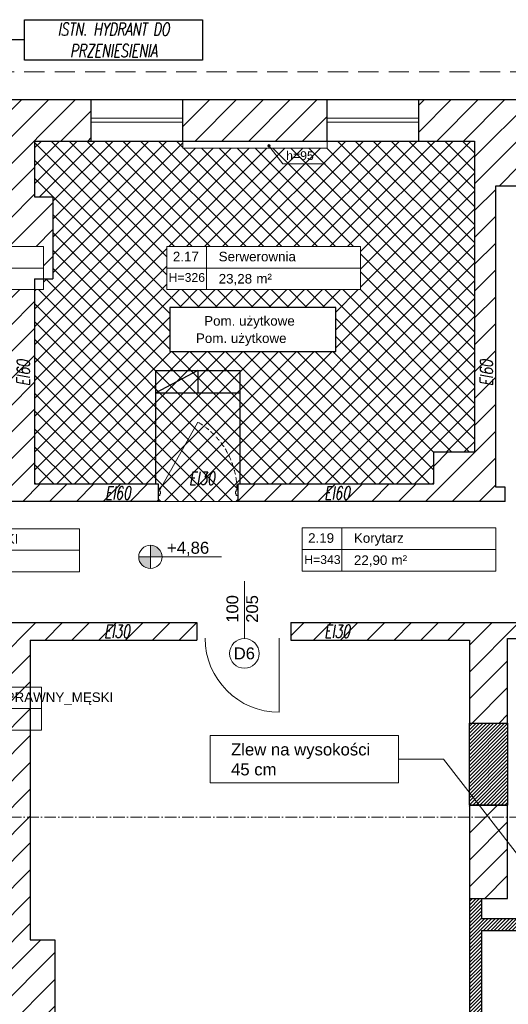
# Model space of a CAD drawing. Header units: millimetres. Extents: x 26866 to 1024070, y -428191 to 408885.
# Tile 54 of 248: x 196558 to 202689, y 287033 to 299382. Entities that reach past the tile are written whole.
import ezdxf

# ---------------------------------------------------------------- set-up
doc = ezdxf.new("R2010")
doc.units = ezdxf.units.MM
doc.header["$LTSCALE"] = 2
for name, pattern in [('ACAD_ISO10W100', [18, 12, -3, 0, -3]), ('HIDDEN', [9.525, 6.35, -3.175]), ('HIDDENX2', [19.05, 12.7, -6.35])]:
    doc.linetypes.add(name, pattern=pattern)
for name, color, linetype, lineweight in [('0_OPIS', 7, 'Continuous', 13), ('3DPLAN_A_DRZWI', 173, 'Continuous', 5), ('3DPLAN_A_OKNA', 153, 'Continuous', 5), ('3DPLAN_A_TABELKA POMIESZCZEŃ', 7, 'Continuous', 0), ('3DPLAN_A_WYSOKOŚCI ZMIANA', 144, 'HIDDENX2', 5), ('3DPLAN_K_PRÓG', 73, 'Continuous', 5), ('A_KRESKOWANIE', 9, 'Continuous', 0), ('A_STOL_OPIS', 55, 'Continuous', 5), ('A_TXT', 7, 'Continuous', 0), ('A_WYM_KOT', 161, 'Continuous', 0), ('A_ZESTAWIENIE STOLARKI', 3, 'Continuous', 15), ('Opisy', 7, 'Continuous', 13)]:
    doc.layers.add(name, color=color, linetype=linetype, lineweight=lineweight)
for name, color, linetype in [('3DPLAN_A_KRESKOWANIE 1', 253, 'Continuous'), ('3DPLAN_A_OPIS', 8, 'Continuous'), ('3DPLAN_A_POMIESZCZENIE NUMER', 100, 'Continuous'), ('3DPLAN_K_DZIAŁOWA NISKIE', 134, 'Continuous'), ('3DPLAN_K_NOŚNA', 7, 'Continuous'), ('3DPLAN_K_OBRYS WIDOK', 242, 'Continuous'), ('A_POMIESZCZENIE OPIS', 100, 'Continuous'), ('A_SCHODY', 6, 'Continuous')]:
    doc.layers.add(name, color=color, linetype=linetype)
doc.styles.add('ARIAL', font='arial.ttf')
doc.styles.add('J-ROMANS', font='ROMANS.SHX', dxfattribs={"width": 0.7, "oblique": 10})
doc.styles.add('TABEL1', font='txt')

# ---------------------------------------------------------------- blocks, each defined once
blk = doc.blocks.new('tabelka dla tp')
at = {"layer": '3DPLAN_A_TABELKA POMIESZCZEŃ'}
for p, q in [((49.7, 54), (49.7, 0)), ((0, 27), (243.1, 27))]:
    blk.add_line(p, q, dxfattribs=at)
blk.add_lwpolyline([(0, 54), (243.1, 54), (243.1, 0), (0, 0)], close=True, dxfattribs=at)
at = {"layer": '3DPLAN_A_POMIESZCZENIE NUMER', "color": 7, "style": 'ARIAL'}
blk.add_attdef('NUMER', (2.2, 35.4), '', height=12, dxfattribs=at)
at = {"layer": 'A_POMIESZCZENIE OPIS', "insert": (112.2, 19.8), "char_height": 12, "width": 36.412, "attachment_point": 1, "style": 'ARIAL'}
blk.add_mtext('{\\C7;m²}', dxfattribs=at)
at = {"layer": 'A_POMIESZCZENIE OPIS', "color": 7, "style": 'ARIAL'}
for tag, p in [('NAZWA', (51.7, 35.4)), ('POWIERZCHNIA', (51.1, 7.2))]:
    blk.add_attdef(tag, p, '', height=12, dxfattribs=at)
blk = doc.blocks.new('D 100')
at = {"layer": '3DPLAN_A_DRZWI', "lineweight": 20}
blk.add_line((2.1, 3.7), (50, 88.3), dxfattribs=at)
at = {"layer": '3DPLAN_A_DRZWI'}
for points in [[(0, 3.7), (2.1, 3.7), (2.1, 1.6), (3.1, 1.6), (3.1, -1.6), (2.1, -1.6), (2.1, -3.7), (0, -3.7), (0, 3.7)], [(100, 3.7), (97.9, 3.7), (97.9, 1.6), (96.9, 1.6), (96.9, -1.6), (97.9, -1.6), (97.9, -3.7), (100, -3.7), (100, 3.7)]]:
    blk.add_lwpolyline(points, dxfattribs=at)
at = {"layer": '3DPLAN_A_DRZWI', "linetype": 'HIDDEN', "ltscale": 0.5}
blk.add_arc((-0.5, 2.6), 99.5, 0.6326, 59.4855, dxfattribs=at)
blk = doc.blocks.new('II pietrooo')
at = {"layer": '3DPLAN_A_KRESKOWANIE 1'}
h = blk.add_hatch(dxfattribs=at)
h.set_pattern_fill('ANSI31', color=256, scale=7.5, style=0)
h.set_pattern_definition([(45, (25713.503, -37486.946), (-16.83798, 16.83798), [])])
h.paths.add_polyline_path([(28996.1, -35640), (29220.1, -35640), (29220.1, -35744), (29268.1, -35744), (29268.1, -35638), (29280.1, -35638), (29280.1, -35618), (28996.1, -35618)])
h.paths.add_polyline_path([(28878.1, -35618), (28627.1, -35618), (28627.1, -35638.7), (28681.5, -35638.7), (28681.5, -35640), (28878.1, -35640)])
h.paths.add_polyline_path([(28627.1, -35774.7), (28669.1, -35774.7), (28669.1, -35692.7), (28627.1, -35692.7)])
h.paths.add_polyline_path([(28558.7, -36657), (28739.1, -36657), (28739.1, -36571), (28671.1, -36571), (28671.1, -36518), (28657.1, -36518), (28657.1, -36236), (28700.1, -36236), (28700.1, -36016), (28669.1, -36016), (28669.1, -35828.7), (28627.1, -35828.7), (28627.1, -35865), (28626.1, -35886), (28626.1, -36572), (28558.7, -36572)])
h.paths.add_polyline_path([(29268.1, -35964), (29268.1, -35847), (29220.1, -35847), (29220.1, -35964)])
h.paths.add_polyline_path([(29503.5, -35638), (29503.5, -35618), (29460.1, -35618), (29460.1, -35600), (29450.1, -35600), (29450.1, -35618), (29383.1, -35618), (29383.1, -35638)])
h.paths.add_polyline_path([(28853.1, -36657), (29038.1, -36657), (29038.1, -36571), (28853.1, -36571)])
h.paths.add_polyline_path([(29151.1, -36657), (29338.1, -36657), (29338.1, -36571), (29270.1, -36571), (29270.1, -36518), (29220.1, -36518), (29220.1, -36571), (29151.1, -36571)])
h.paths.add_polyline_path([(29634.1, -36571), (29451.1, -36571), (29451.1, -36657), (29634.1, -36657)])
h.paths.add_polyline_path([(29935.1, -36571), (29869.1, -36571), (29869.1, -36518), (29822.1, -36518), (29822.1, -36571), (29747.1, -36571), (29747.1, -36657), (29935.1, -36657)])
h.paths.add_polyline_path([(30049.1, -36657), (30229.1, -36657), (30229.1, -36572), (30152.1, -36572), (30152.1, -35868), (30205.1, -35868), (30205.1, -35846), (30137.1, -35846), (30137.1, -36571), (30049.1, -36571)])
h.paths.add_polyline_path([(30416.1, -35967), (30444.1, -35967), (30444.1, -36519), (30416.1, -36519), (30416.1, -36572), (30344.1, -36572), (30344.1, -36657), (30525.1, -36657), (30525.1, -36569), (30491.1, -36569), (30491.1, -35961), (30561.1, -35961), (30561.1, -35942), (30464.1, -35942), (30464.1, -35846), (30308.1, -35846), (30308.1, -35868), (30416.1, -35868)])
h.paths.add_polyline_path([(30640.1, -36657), (30826.1, -36657), (30826.1, -36569), (30640.1, -36569)])
h.paths.add_polyline_path([(31069.1, -36128), (31069.1, -36517), (31041.1, -36517), (31041.1, -36569), (30941.1, -36569), (30941.1, -36657), (31677.5, -36657), (31677.5, -36350), (31638.1, -36350), (31638.1, -36497), (31585.1, -36497), (31585.1, -36562), (31092.1, -36562), (31092.1, -36128)])
h.paths.add_polyline_path([(31069.1, -35961), (30716.1, -35961), (30716.1, -35813), (30718.6, -35813), (30728.1, -35813), (30728.1, -35942), (31012.1, -35942), (31012.1, -35891), (31024.1, -35891), (31024.1, -35870), (31046.1, -35870), (31046.1, -35891), (31058.1, -35891), (31058.1, -35942), (31562.1, -35942), (31562.1, -35677), (31610.1, -35677), (31610.1, -35281), (31677.5, -35281), (31677.5, -36124), (31638.1, -36124), (31638.1, -35961), (31092.1, -35961), (31092.1, -36025), (31069.1, -36025)])
h.paths.add_polyline_path([(30708.3, -35857.5), (30708.3, -35812.4), (30740.7, -35812.4), (30740.7, -35857.5)], flags=9)
h.paths.add_polyline_path([(31062.1, -35694), (31062.1, -35618), (31015.1, -35618), (31015.1, -35694)])
h.paths.add_polyline_path([(31677.5, -35151), (31677.5, -34962), (30941.1, -34962), (30941.1, -35016), (31013.1, -35016), (31013.1, -35069), (31062.1, -35069), (31062.1, -35011), (31562.1, -35011), (31562.1, -35142), (31610.1, -35142), (31610.1, -35151)])
h.paths.add_polyline_path([(30826.1, -34962), (30640.1, -34962), (30640.1, -35016), (30826.1, -35016)])
h.paths.add_polyline_path([(30346.1, -35009), (30420.1, -35009), (30420.1, -35062), (30450.1, -35062), (30450.1, -35149), (30460.1, -35149), (30460.1, -35016), (30525.1, -35016), (30525.1, -34962), (30346.1, -34962)])
h.paths.add_polyline_path([(30231.1, -34962), (30056.1, -34962), (30056.1, -35009), (30231.1, -35009)])
h.paths.add_polyline_path([(29856.1, -35328), (29856.1, -35059), (29872.1, -35059), (29872.1, -35009), (29941.1, -35009), (29941.1, -34962), (29753.1, -34962), (29753.1, -35009), (29818.1, -35009), (29818.1, -35059), (29834.1, -35059), (29834.1, -35328)])
h.paths.add_polyline_path([(29460.1, -35480), (29460.1, -35466), (30247.1, -35466), (30247.1, -35441), (29856.1, -35441), (29856.1, -35428), (29834.1, -35428), (29834.1, -35441), (29556.1, -35441), (29556.1, -35009), (29638.1, -35009), (29638.1, -34962), (29461.1, -34962), (29461.1, -35016), (29547.1, -35016), (29547.1, -35448), (29368.1, -35448), (29368.1, -35466), (29450.1, -35466), (29450.1, -35480), (29452.1, -35480)])
h.paths.add_polyline_path([(29336.1, -34962), (29156.5, -34962), (29156.5, -35014), (29226.5, -35014), (29226.5, -35404), (29175.5, -35404), (29175.5, -35444), (28929.5, -35444), (28929.5, -35466), (29265.1, -35466), (29265.1, -35448), (29253.1, -35448), (29253.1, -35070), (29282.1, -35070), (29282.1, -35016), (29336.1, -35016)])
h.paths.add_polyline_path([(28860.5, -35014), (29041.5, -35014), (29041.5, -34962), (28860.5, -34962)])
h.paths.add_polyline_path([(28697.5, -35187), (28697.5, -35084), (28674.5, -35084), (28674.5, -35014), (28745.5, -35014), (28745.5, -34962), (28602.1, -34962), (28602.1, -35015), (28627.1, -35015), (28627.1, -35067), (28642.1, -35067), (28642.1, -35072), (28642.1, -35146.3), (28685.7, -35146.3), (28685.7, -35187)])
h.paths.add_polyline_path([(28642.1, -35353), (28635.1, -35353), (28635.1, -35438), (28643.1, -35438), (28643.1, -35466), (28829.5, -35466), (28829.5, -35444), (28674.5, -35444), (28674.5, -35200.3), (28642.1, -35200.3)])
h.paths.add_polyline_path([(28492.1, -35015), (28492.1, -34962), (28212, -34962), (28212, -34959), (28205.1, -34959), (28205.1, -35015)])
h.paths.add_polyline_path([(28062.1, -35183), (28062.1, -35072), (28072.1, -35072), (28072.1, -35015), (28081.1, -35015), (28081.1, -34918), (28086.1, -34918), (28086.1, -34914), (28069, -34914), (28069, -34944), (28074, -34944), (28074, -34959), (28062.5, -34959), (28062.5, -34962), (28026.6, -34962), (28026.6, -35180), (28027.1, -35180), (28027.1, -35183)])
h.paths.add_polyline_path([(27906.1, -35022), (27982.1, -35022), (27982.1, -35089), (27944.1, -35089), (27944.1, -35180), (28026.6, -35180), (28026.6, -34962), (27906.1, -34962)])
h.paths.add_polyline_path([(27791.1, -34962), (27617.1, -34962), (27617.1, -35022), (27791.1, -35022)])
h.paths.add_polyline_path([(27460.1, -35083), (27426.1, -35083), (27426.1, -35022), (27502.1, -35022), (27502.1, -34962), (26781.5, -34962), (26781.5, -35100), (26827.1, -35100), (26827.1, -35020), (27377.1, -35020), (27377.1, -35072), (27405.1, -35072), (27405.1, -35233), (27460.1, -35233)])
h.paths.add_polyline_path([(27405.1, -35492), (27426.1, -35492), (27426.1, -35323), (27405.1, -35323), (27405.1, -35332), (26827.1, -35332), (26827.1, -35275), (26781.5, -35275), (26781.5, -35409), (26826.1, -35409), (26826.1, -35352), (27405.1, -35352)])
h.paths.add_polyline_path([(26827.1, -36005), (26827.1, -35955), (27379.1, -35955), (27379.1, -35969), (27405.1, -35969), (27405.1, -35998), (27426.1, -35998), (27426.1, -35901), (27346.1, -35901), (27346.1, -35931), (26850.1, -35931), (26850.1, -35891), (26781.5, -35891), (26781.5, -36005)])
h.paths.add_polyline_path([(26993.7, -36573), (26827.1, -36573), (26827.1, -36503), (26881.1, -36503), (26881.1, -36349), (26827.1, -36349), (26827.1, -36275), (26781.5, -36275), (26781.5, -36657), (26993.7, -36657)])
h.paths.add_polyline_path([(27462.6, -36581), (27431.1, -36581), (27431.1, -36173), (27468.1, -36173), (27468.1, -36134), (27477.1, -36134), (27477.1, -36113), (27426.1, -36113), (27426.1, -36088), (27405.1, -36088), (27405.1, -36522), (27378.1, -36522), (27378.1, -36573), (27181.9, -36573), (27181.9, -36657), (27462.6, -36657)])
h.paths.add_polyline_path([(27415.6, -36075.1), (27432.1, -36075.1), (27432.1, -36095.1), (27415.6, -36095.1)], flags=9)
h.paths.add_polyline_path([(27804.1, -36578.9), (27739.1, -36578.9), (27739.1, -36043.9), (27716.1, -36043.9), (27716.1, -36113), (27580.1, -36113), (27580.1, -36134), (27717.1, -36134), (27717.1, -36581), (27577.6, -36581), (27577.6, -36657), (27804.1, -36657)])
h.paths.add_polyline_path([(28147.7, -36572), (28077.7, -36572), (28077.7, -36523), (28062.7, -36523), (28062.7, -36237), (28106.7, -36237), (28106.7, -36134), (28062.7, -36134), (28062.7, -36010), (28106.7, -36010), (28106.7, -35886), (28394.1, -35886), (28394.1, -35864), (28063.1, -35864), (28063.1, -35670), (28073.1, -35670), (28073.1, -35621), (28062.1, -35621), (28062.1, -35543), (28082.1, -35543), (28082.1, -35495), (28062.1, -35495), (28062.1, -35394), (28282.1, -35394), (28282.1, -35408), (28286.5, -35408), (28298.1, -35408), (28298.1, -35378), (28379.1, -35378), (28379.1, -35438), (28517.1, -35438), (28517.1, -35353), (28062.1, -35353), (28062.1, -35333), (28027.1, -35333), (28027.1, -35347), (28026.6, -35347), (28026.6, -36657), (28147.7, -36657)])
h.paths.add_polyline_path([(27990.1, -35853), (27968.1, -35853), (27968.1, -35869), (27697.3, -35869), (27697.3, -35888), (27716.1, -35888), (27716.1, -35906.3), (27737.7, -35906.3), (27737.7, -35953.9), (27739.1, -35953.9), (27739.1, -35885.9), (27985.1, -35885.9), (27985.1, -35971.9), (28001.1, -35971.9), (28001.1, -36038.9), (27936.1, -36038.9), (27936.1, -36242.9), (27999.1, -36242.9), (27999.1, -36501.9), (27972.1, -36501.9), (27972.1, -36578.9), (27919.1, -36578.9), (27919.1, -36657), (28026.6, -36657), (28026.6, -35347), (27730.1, -35347), (27730.1, -35371), (27990.1, -35371), (27990.1, -35559), (27950.1, -35559), (27950.1, -35615), (27920.1, -35615), (27920.1, -35714), (27990.1, -35714)])
h.paths.add_polyline_path([(27618.1, -35845), (27595.1, -35845), (27595.1, -35888), (27697.3, -35888), (27697.3, -35869), (27618.1, -35869)])
h.paths.add_polyline_path([(27618.1, -35668), (27611.1, -35668), (27611.1, -35639.5), (27595.1, -35639.5), (27595.1, -35742), (27618.1, -35742)])
h.paths.add_polyline_path([(27627.1, -35371), (27627.1, -35347), (27595.1, -35347), (27595.1, -35585.5), (27611.1, -35585.5), (27611.1, -35371)])
h.paths.add_polyline_path([(27611.1, -35585.5), (27595.1, -35585.5), (27595.1, -35612.5), (27611.1, -35612.5)])
h.paths.add_polyline_path([(27595.1, -35612.5), (27595.1, -35639.5), (27611.1, -35639.5), (27611.1, -35612.5)])
h.paths.add_polyline_path([(28681.5, -35638.7), (28627.1, -35638.7), (28627.1, -35665.7), (28669.1, -35665.7), (28669.1, -35640), (28681.5, -35640)])
h.paths.add_polyline_path([(28627.1, -35665.7), (28627.1, -35692.7), (28669.1, -35692.7), (28669.1, -35665.7)])
h.paths.add_polyline_path([(28669.1, -35774.7), (28627.1, -35774.7), (28627.1, -35801.7), (28669.1, -35801.7)])
h.paths.add_polyline_path([(28500.5, -35778.1), (28635.7, -35778.1), (28635.7, -35799.6), (28500.5, -35799.6)], flags=9)
h.paths.add_polyline_path([(28627.1, -35801.7), (28627.1, -35828.7), (28669.1, -35828.7), (28669.1, -35801.7)])
h.paths.add_polyline_path([(30458.6, -36145), (30476.6, -36145), (30476.6, -36165), (30458.6, -36165)], flags=24)
h.paths.add_polyline_path([(31264.9, -35935.3), (31310, -35935.3), (31310, -35967.7), (31264.9, -35967.7)], flags=24)
h.paths.add_polyline_path([(30822, -35935.3), (30867.1, -35935.3), (30867.1, -35967.7), (30822, -35967.7)], flags=24)
h.paths.add_polyline_path([(29703.8, -35437.8), (29748.9, -35437.8), (29748.9, -35470.2), (29703.8, -35470.2)], flags=24)
h.paths.add_polyline_path([(30025.6, -35437.8), (30070.7, -35437.8), (30070.7, -35470.2), (30025.6, -35470.2)], flags=24)
h.paths.add_polyline_path([(29534.6, -35263.9), (29534.6, -35218.8), (29567, -35218.8), (29567, -35263.9)], flags=24)
h.paths.add_polyline_path([(27335.8, -35645.7), (27389.6, -35645.7), (27389.6, -35678.1), (27335.8, -35678.1)], flags=24)
at = {"layer": '3DPLAN_A_OPIS', "lineweight": 0, "transparency": 33554687}
h = blk.add_hatch(dxfattribs=at)
h.set_pattern_fill('ANSI31', color=1)
h.paths.add_polyline_path([(29410.6, -35989), (29235.1, -35989), (29235.1, -35964), (29220.1, -35964), (29220.1, -36518), (29235.1, -36518), (29235.1, -36004), (29434.6, -36004), (29434.6, -35989), (29422.6, -35989), (29422.6, -35841.2), (29410.6, -35841.2), (29410.6, -35989)], is_closed=False)
h.paths.add_polyline_path([(29422.6, -35703.2, -0.045209), (29410.6, -35719.6), (29410.6, -35841.2), (29422.6, -35841.2), (29422.6, -35703.2)], is_closed=False)
h.paths.add_polyline_path([(29422.6, -35638), (29410.6, -35638), (29410.6, -35719.6, 0.045209), (29422.6, -35703.2), (29422.6, -35638)], is_closed=False)
h.paths.add_polyline_path([(29563.4, -36004), (29574.1, -36004), (29574.1, -35989), (29537.6, -35989), (29537.6, -36004), (29548.4, -36004), (29548.4, -36571), (29563.4, -36571), (29563.4, -36004)], is_closed=False)
h.paths.add_polyline_path([(29677.1, -35989), (29677.1, -36004), (29760.1, -36004), (29760.1, -35989), (29677.1, -35989)], is_closed=False)
h.paths.add_polyline_path([(29839.6, -36518), (29854.6, -36518), (29854.6, -36046.2), (29839.6, -36046.4), (29839.6, -36518)], is_closed=False)
h = blk.add_hatch(dxfattribs=at)
h.set_pattern_fill('ANSI31', color=1)
h.paths.add_polyline_path([(29268.1, -35847), (29268.1, -35744), (29220.1, -35744), (29220.1, -35847)])
at = {"layer": '3DPLAN_A_TABELKA POMIESZCZEŃ', "ltscale": 0.5}
blk.add_hatch(color=7, dxfattribs=at).paths.add_polyline_path([(28970, -35020, 13.985421), (28970, -35020.4, 0.071503)])
at = {"layer": 'A_KRESKOWANIE', "transparency": 33554687}
h = blk.add_hatch(dxfattribs=at)
h.set_pattern_fill('ANSI37', color=256, scale=5)
h.paths.add_polyline_path([(29041.5, -35023), (28860.5, -35023), (28860.5, -35014), (28745.5, -35014), (28674.5, -35014), (28674.5, -35084), (28697.5, -35084), (28697.5, -35187), (28685.7, -35187), (28685.7, -35200.3), (28674.5, -35200.3), (28674.5, -35444), (28829.5, -35444), (28826.5, -35444), (28826.5, -35302), (28932.5, -35302), (28932.5, -35444), (28929.5, -35444), (29175.5, -35444), (29175.5, -35404), (29226.5, -35404), (29226.5, -35014), (29156.5, -35014), (29041.5, -35014)])
h.paths.add_polyline_path([(29052.5, -35277.9), (28844, -35277.9), (28844, -35222.6), (29052.5, -35222.6)], flags=16)
h.paths.add_polyline_path([(28885.6, -35252.1), (29003.2, -35252.1), (29003.2, -35230.6), (28885.6, -35230.6)], flags=8)
h.paths.add_polyline_path([(28875.3, -35273.8), (28992.8, -35273.8), (28992.8, -35252.3), (28875.3, -35252.3)], flags=8)
h.paths.add_polyline_path([(28840.5, -35146.3), (29083.6, -35146.3), (29083.6, -35200.3), (28840.5, -35200.3)], flags=16)
h.paths.add_polyline_path([(28845.5, -35167.9), (28882.9, -35167.9), (28882.9, -35149.9), (28845.5, -35149.9)], flags=8)
h.paths.add_polyline_path([(28903.2, -35168.1), (29004.6, -35168.1), (29004.6, -35149.7), (28903.2, -35149.7)], flags=8)
h.paths.add_polyline_path([(28903, -35198), (28949.6, -35198), (28949.6, -35177.6), (28903, -35177.6)], flags=8)
h.paths.add_polyline_path([(28949.7, -35195.7), (28973.9, -35195.7), (28973.9, -35177.5), (28949.7, -35177.5)], flags=8)
h.paths.add_polyline_path([(28839.9, -35193.7), (28889.3, -35193.7), (28889.3, -35176.8), (28839.9, -35176.8)], flags=24)
h.paths.add_polyline_path([(28987.4, -35040.8), (29026, -35040.8), (29026, -35024), (28987.4, -35024)], flags=24)
h.paths.add_polyline_path([(28879.5, -35302), (28879.5, -35330), (28932.5, -35330), (28932.5, -35302)])
h.paths.add_polyline_path([(28879.5, -35330), (28879.5, -35302), (28826.5, -35330)])
h.paths.add_polyline_path([(28826.5, -35330), (28826.5, -35444), (28829.5, -35444), (28829.5, -35451.4), (28831.6, -35451.4), (28879.5, -35366.8, -0.243895), (28928.1, -35444.4), (28932.5, -35444), (28932.5, -35330)])
h.paths.add_polyline_path([(28928.4, -35451.4, 0.017571), (28928.1, -35444.4, 0.243895), (28879.5, -35366.8), (28831.6, -35451.4), (28831.8, -35453.5), (28832.1, -35453.5), (28831.6, -35456.6), (28831.6, -35458.7), (28829.5, -35458.4), (28829.5, -35466), (28929.5, -35466), (28929.5, -35458.5), (28927.4, -35458.7), (28927.4, -35457.7), (28926.3, -35453.5), (28926.8, -35453.5)])
h.paths.add_polyline_path([(28863.4, -35449.2), (28905.7, -35449.2), (28905.7, -35424.9), (28863.4, -35424.9)], flags=24)
h.paths.add_polyline_path([(28879.5, -35302), (28826.5, -35302), (28826.5, -35330)])
at = {"layer": 'A_WYM_KOT'}
h = blk.add_hatch(color=256, dxfattribs=at)
h.dxf.hatch_style = 1
h.paths.add_polyline_path([(28819.8, -35535.6), (28805.2, -35535.6, 0.414214), (28819.8, -35550.1), (28819.8, -35535.6)], is_closed=False)
h.paths.add_polyline_path([(28819.8, -35535.6), (28834.4, -35535.6, 0.143872), (28832.1, -35527.7), (28819.8, -35527.7), (28819.8, -35535.6)], is_closed=False)
h.paths.add_polyline_path([(28819.8, -35521), (28819.8, -35527.7), (28832.1, -35527.7, 0.255137), (28819.8, -35521)], is_closed=False)
at = {"layer": '3DPLAN_A_DRZWI'}
blk.add_line((28981.5, -35637.5), (28981.5, -35730.5), dxfattribs=at)
blk.add_arc((28981.5, -35637.5), 93, 180, 270, dxfattribs=at)
at = {"layer": '3DPLAN_A_OKNA'}
for p, q in [((28745.5, -34985.5), (28860.5, -34985.5)), ((29041.5, -34985.5), (29156.5, -34985.5)), ((28745.5, -34990.5), (28860.5, -34990.5)), ((29041.5, -34990.5), (29156.5, -34990.5))]:
    blk.add_line(p, q, dxfattribs=at)
at = {"layer": '3DPLAN_A_OPIS', "color": 1, "lineweight": 30}
for p, q in [((29220.1, -35964), (29220.1, -36518)), ((29235.1, -35964), (29235.1, -35989)), ((29235.1, -35989), (29410.6, -35989)), ((29235.1, -36004), (29434.6, -36004)), ((29235.1, -36004), (29235.1, -36518))]:
    blk.add_line(p, q, dxfattribs=at)
for points in [[(28844, -35277.9), (29052.5, -35277.9), (29052.5, -35222.6), (28844, -35222.6)], [(29268.1, -35847), (29220.1, -35847), (29220.1, -35744), (29268.1, -35744)]]:
    blk.add_lwpolyline(points, close=True, dxfattribs=at)
at = {"layer": '3DPLAN_A_TABELKA POMIESZCZEŃ', "color": 7, "ltscale": 0.5}
for p, q in [((28968.5, -35020), (28985.9, -35042.6)), ((28985.9, -35042.6), (29039.5, -35042.6))]:
    blk.add_line(p, q, dxfattribs=at)
blk.add_circle((28968.5, -35020), 1.51, dxfattribs=at)
at = {"layer": '3DPLAN_A_WYSOKOŚCI ZMIANA'}
blk.add_line((28242.5, -34927), (31712.5, -34927), dxfattribs=at)
at = {"layer": '3DPLAN_K_DZIAŁOWA NISKIE'}
for p, q in [((28745.5, -35014), (28860.5, -35014)), ((29041.5, -35014), (29156.5, -35014))]:
    blk.add_line(p, q, dxfattribs=at)
at = {"layer": '3DPLAN_K_NOŚNA'}
for p, q in [((28602.1, -34962), (28745.5, -34962)), ((28745.5, -35014), (28745.5, -34962)), ((28860.5, -34962), (29041.5, -34962)), ((28860.5, -35014), (28860.5, -34962)), ((29041.5, -35014), (29041.5, -34962)), ((29156.5, -34962), (29336.1, -34962)), ((29156.5, -35014), (29156.5, -34962)), ((28674.5, -35014), (28674.5, -35084)), ((28674.5, -35014), (28745.5, -35014)), ((28860.5, -35014), (29041.5, -35014)), ((29156.5, -35014), (29226.5, -35014)), ((29226.5, -35014), (29226.5, -35404)), ((29253.1, -35070), (29282.1, -35070)), ((29253.1, -35448), (29253.1, -35070)), ((28674.5, -35084), (28697.5, -35084)), ((28697.5, -35084), (28697.5, -35187)), ((28674.5, -35187), (28697.5, -35187)), ((28674.5, -35187), (28674.5, -35444)), ((29175.5, -35404), (29226.5, -35404)), ((29175.5, -35444), (29175.5, -35404)), ((28674.5, -35444), (28829.5, -35444)), ((28829.5, -35444), (28829.5, -35466)), ((28929.5, -35444), (28929.5, -35466)), ((28929.5, -35444), (29175.5, -35444)), ((29265.1, -35448), (29253.1, -35448)), ((29265.1, -35466), (29265.1, -35448)), ((28829.5, -35466), (28643.1, -35466)), ((29265.1, -35466), (28929.5, -35466)), ((28627.1, -35618), (28878.1, -35618)), ((28878.1, -35618), (28878.1, -35640)), ((28996.1, -35618), (28996.1, -35640)), ((28996.1, -35618), (29280.1, -35618)), ((28669.1, -35640), (28669.1, -36016)), ((28669.1, -35640), (28878.1, -35640)), ((28996.1, -35640), (29220.1, -35640)), ((29220.1, -35640), (29220.1, -35744)), ((29268.1, -35744), (29268.1, -35638)), ((29268.1, -35638), (29280.1, -35638)), ((29220.1, -35744), (29268.1, -35744)), ((29220.1, -35847), (29220.1, -35964)), ((29220.1, -35847), (29268.1, -35847)), ((29268.1, -35964), (29268.1, -35847)), ((29220.1, -35964), (29268.1, -35964)), ((28669.1, -36016), (28700.1, -36016)), ((28700.1, -36016), (28700.1, -36236))]:
    blk.add_line(p, q, dxfattribs=at)
at = {"layer": '3DPLAN_K_OBRYS WIDOK'}
for p, q in [((28745.5, -34962), (28860.5, -34962)), ((29041.5, -34962), (29156.5, -34962))]:
    blk.add_line(p, q, dxfattribs=at)
at = {"layer": '3DPLAN_K_PRÓG'}
for p, q in [((28860.5, -35023), (28860.5, -35014)), ((29041.5, -35014), (29041.5, -35023)), ((29041.5, -35023), (28860.5, -35023))]:
    blk.add_line(p, q, dxfattribs=at)
at = {"layer": 'A_KRESKOWANIE', "transparency": 33554687}
blk.add_line((28829.5, -35466), (28929.5, -35466), dxfattribs=at)
at = {"layer": 'A_SCHODY'}
for p, q in [((28879.5, -35302), (28826.5, -35330)), ((28826.5, -35444), (28826.5, -35302)), ((28826.5, -35302), (28932.5, -35302)), ((28879.5, -35302), (28879.5, -35330)), ((28932.5, -35444), (28932.5, -35302)), ((28826.5, -35330), (28932.5, -35330))]:
    blk.add_line(p, q, dxfattribs=at)
at = {"layer": 'A_STOL_OPIS'}
blk.add_line((28937.7, -35566.2), (28937.7, -35638.1), dxfattribs=at)
at = {"layer": 'A_TXT', "color": 1, "lineweight": 30}
blk.add_line((28661.7, -34887.2), (28638.7, -34887.2), dxfattribs=at)
at = {"layer": 'A_TXT', "linetype": 'ACAD_ISO10W100', "ltscale": 0.6}
blk.add_line((28189.8, -35861.9), (29356, -35861.9), dxfattribs=at)
at = {"layer": 'A_TXT', "color": 1, "lineweight": 30}
blk.add_lwpolyline([(28661.7, -34861.8), (28885.3, -34861.8), (28885.3, -34912.6), (28661.7, -34912.6)], close=True, dxfattribs=at)
at = {"layer": 'A_WYM_KOT'}
for p, q in [((28819.8, -35521), (28819.8, -35550.1)), ((28834.4, -35535.6), (28805.2, -35535.6)), ((28909.1, -35535.6), (28834.4, -35535.6))]:
    blk.add_line(p, q, dxfattribs=at)
blk.add_circle((28819.8, -35535.6), 14.6, dxfattribs=at)
at = {"layer": 'A_ZESTAWIENIE STOLARKI', "ltscale": 0.25}
blk.add_circle((28937.7, -35656.7), 18.6, dxfattribs=at)
at = {"layer": 'Opisy', "ltscale": 0.5}
for p, q in [((29131.1, -35789.1), (29187.6, -35789.1)), ((29187.6, -35789.1), (29328.4, -35971.1))]:
    blk.add_line(p, q, dxfattribs=at)
blk.add_lwpolyline([(28895, -35818.9), (29131.1, -35818.9), (29131.1, -35759.4), (28895, -35759.4)], close=True, dxfattribs=at)
at = {"layer": '3DPLAN_A_DRZWI'}
blk.add_blockref('D 100', (28829.5, -35455), dxfattribs=at)
at = {"layer": '3DPLAN_A_TABELKA POMIESZCZEŃ', "ltscale": 0.5}
ref = blk.add_blockref('tabelka dla tp', (28442.6, -35200.3), dxfattribs=at)
ref.add_attrib('NUMER', '2.16', (28450.1, -35164.9), dxfattribs={"layer": '3DPLAN_A_POMIESZCZENIE NUMER', "color": 0, "height": 12, "style": 'ARIAL'})
ref.add_attrib('NAZWA', 'Kl. schodowa', (28507.5, -35164.9), dxfattribs={"layer": 'A_POMIESZCZENIE OPIS', "color": 0, "height": 12, "style": 'ARIAL'})
ref.add_attrib('POWIERZCHNIA', '21,6', (28507.5, -35192.7), dxfattribs={"layer": 'A_POMIESZCZENIE OPIS', "color": 0, "height": 12, "style": 'ARIAL'})
ref = blk.add_blockref('tabelka dla tp', (28840.5, -35200.3), dxfattribs=at)
ref.add_attrib('NUMER', '2.17', (28848, -35164.9), dxfattribs={"layer": '3DPLAN_A_POMIESZCZENIE NUMER', "color": 0, "height": 12, "style": 'ARIAL'})
ref.add_attrib('NAZWA', 'Serwerownia', (28905.5, -35164.9), dxfattribs={"layer": 'A_POMIESZCZENIE OPIS', "color": 0, "height": 12, "style": 'ARIAL'})
ref.add_attrib('POWIERZCHNIA', '23,28', (28905.5, -35192.7), dxfattribs={"layer": 'A_POMIESZCZENIE OPIS', "color": 0, "height": 12, "style": 'ARIAL'})
ref = blk.add_blockref('tabelka dla tp', (28487.7, -35554.2), dxfattribs=at)
ref.add_attrib('NUMER', '2.15', (28495.2, -35518.9), dxfattribs={"layer": '3DPLAN_A_POMIESZCZENIE NUMER', "color": 0, "height": 12, "style": 'ARIAL'})
ref.add_attrib('NAZWA', 'WC_DAMSKI', (28552.6, -35518.9), dxfattribs={"layer": 'A_POMIESZCZENIE OPIS', "color": 0, "height": 12, "style": 'ARIAL'})
ref.add_attrib('POWIERZCHNIA', '2,72', (28552.6, -35546.6), dxfattribs={"layer": 'A_POMIESZCZENIE OPIS', "color": 0, "height": 12, "style": 'ARIAL'})
ref = blk.add_blockref('tabelka dla tp', (29010.2, -35553.3), dxfattribs=at)
ref.add_attrib('NUMER', '2.19', (29017.7, -35517.9), dxfattribs={"layer": '3DPLAN_A_POMIESZCZENIE NUMER', "color": 0, "height": 12, "style": 'ARIAL'})
ref.add_attrib('NAZWA', 'Korytarz', (29075.2, -35517.9), dxfattribs={"layer": 'A_POMIESZCZENIE OPIS', "color": 0, "height": 12, "style": 'ARIAL'})
ref.add_attrib('POWIERZCHNIA', '22,90', (29075.2, -35545.7), dxfattribs={"layer": 'A_POMIESZCZENIE OPIS', "color": 0, "height": 12, "style": 'ARIAL'})
ref = blk.add_blockref('tabelka dla tp', (28440, -35752.9), dxfattribs=at)
ref.add_attrib('NUMER', '2.14', (28447.6, -35717.6), dxfattribs={"layer": '3DPLAN_A_POMIESZCZENIE NUMER', "color": 0, "height": 12, "style": 'ARIAL'})
ref.add_attrib('NAZWA', 'WC_NIEPEŁNOSPRAWNY_MĘSKI', (28505, -35717.6), dxfattribs={"layer": 'A_POMIESZCZENIE OPIS', "color": 0, "height": 12, "style": 'ARIAL'})
ref.add_attrib('POWIERZCHNIA', '4,85', (28505, -35745.3), dxfattribs={"layer": 'A_POMIESZCZENIE OPIS', "color": 0, "height": 12, "style": 'ARIAL'})
at = {"layer": '3DPLAN_A_OPIS', "color": 1, "lineweight": 30, "style": 'ARIAL'}
for tag, p in [('WYŁĄCZONE', (29640.6, -35218.8)), ('WYŁĄCZONE', (30122.4, -35218.8)), ('WYŁĄCZONE', (28887.3, -35245.6)), ('Z_OPRACOWANIA', (29630.2, -35241.2)), ('Z_OPRACOWANIA', (30112.1, -35241.2)), ('Z_OPRACOWANIA', (28877, -35267.3)), ('WYŁĄCZONE', (30987.8, -35381.8)), ('Z_OPRACOWANIA', (30977.5, -35404.2))]:
    blk.add_attdef(tag, p, '', height=12, dxfattribs=at)
at = {"layer": '3DPLAN_A_TABELKA POMIESZCZEŃ', "color": 7, "ltscale": 0.5, "char_height": 11, "width": 59.207, "attachment_point": 1, "style": 'ARIAL'}
for s, insert in [('h=95', (28990.2, -35026.8)), ('H=326', (28842.7, -35179.6)), ('H=343', (29012.8, -35533.5))]:
    blk.add_mtext(s, dxfattribs=dict(at, insert=insert))
at = {"layer": 'A_STOL_OPIS', "ltscale": 0.2, "insert": (28915.2, -35630), "char_height": 14.872, "attachment_point": 1, "rotation": 90, "style": 'TABEL1'}
blk.add_mtext_dynamic_manual_height_columns('\\pxqc;{\\fArial|b0|i0|c238|p34;100\\P205}', width=58.321, gutter_width=80, heights=[0], dxfattribs=at)
at = {"layer": 'A_TXT', "color": 1, "lineweight": 30, "char_height": 16.2, "attachment_point": 5, "style": 'J-ROMANS'}
for s, insert, width in [('ISTN. HYDRANT DO PRZENIESIENIA', (28773.5, -34887.2), 223.581), ('EI30', (28884.5, -35437), 31.013), ('EI60', (28779, -35455.4), 31.013), ('EI60', (29054.1, -35455.4), 31.013), ('EI30', (28777.9, -35628.9), 31.013), ('EI30', (29054.1, -35628.9), 31.013)]:
    blk.add_mtext(s, dxfattribs=dict(at, insert=insert, width=width))
at = {"layer": 'A_TXT', "color": 1, "lineweight": 30, "char_height": 16.2, "width": 31.013, "attachment_point": 5, "rotation": 90, "style": 'J-ROMANS'}
for insert in [(28660.4, -35304.9), (29241.5, -35304.9)]:
    blk.add_mtext('EI60', dxfattribs=dict(at, insert=insert))
at = {"layer": 'A_WYM_KOT', "ltscale": 0.2, "insert": (28840.6, -35516.6), "char_height": 15, "attachment_point": 1, "style": 'TABEL1'}
blk.add_mtext_dynamic_manual_height_columns('{\\fArial|b0|i0|c238|p34;+4,86}', width=72.901, gutter_width=100, heights=[17.8], dxfattribs=at)
at = {"layer": 'A_ZESTAWIENIE STOLARKI', "ltscale": 0.2, "insert": (28937.7, -35656.7), "char_height": 14.872, "attachment_point": 5, "style": 'TABEL1'}
blk.add_mtext_dynamic_manual_height_columns('{\\fArial|b0|i0|c238|p34;D6}', width=58.321, gutter_width=80, heights=[0], dxfattribs=at)
at = {"layer": 'Opisy', "ltscale": 0.5, "insert": (28921, -35769.6), "char_height": 15, "width": 685.999, "attachment_point": 1, "style": 'ARIAL'}
blk.add_mtext('Zlew na wysokości\\P45 cm', dxfattribs=at)

msp = doc.modelspace()

# ---------------------------------------------------------------- block references
at = {"layer": '0_OPIS'}
ref = msp.add_blockref('II pietrooo', (-90000, 648000), dxfattribs=dict(at, xscale=10, yscale=10, zscale=10))
ref.add_attrib('Z_OPRACOWANIA', 'Pom. użytkowe', (198769.7, 295327.2), dxfattribs={"layer": '3DPLAN_A_OPIS', "color": 1, "lineweight": 30, "height": 120, "style": 'ARIAL'})
ref.add_attrib('WYŁĄCZONE', 'Pom. użytkowe', (198873.1, 295544.4), dxfattribs={"layer": '3DPLAN_A_OPIS', "color": 1, "lineweight": 30, "height": 120, "style": 'ARIAL'})

doc.saveas('drawing.dxf')
